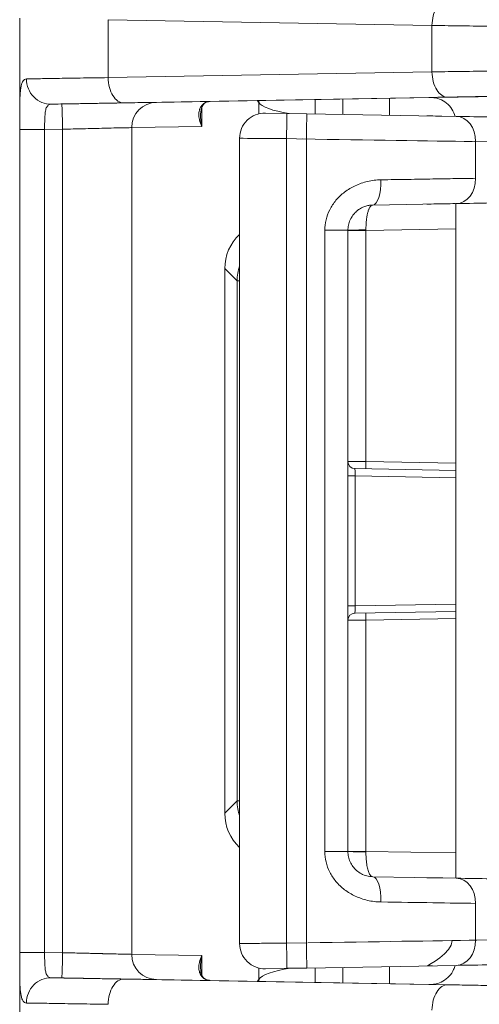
# Model space of a CAD drawing. Header units: inches. Extents: x 0.3 to 84.8, y 1.5 to 53.5.
# Tile 73 of 107: x 66.808 to 67.444, y 27.961 to 29.326. Entities that reach past the tile are written whole.
import ezdxf

# ---------------------------------------------------------------- set-up
doc = ezdxf.new("R2010")
doc.units = ezdxf.units.IN
doc.header["$LTSCALE"] = 2.5
doc.header["$MEASUREMENT"] = 0
doc.layers.add('Visible (ANSI)', color=7, linetype='Continuous', lineweight=18)
doc.layers.add('Visible Narrow (ANSI)', color=7, linetype='Continuous', lineweight=5)

msp = doc.modelspace()

# ---------------------------------------------------------------- linework, layer by layer
at = {"layer": 'Visible (ANSI)'}
for p, q in [((66.8077, 29.1953), (66.8077, 29.3277)), ((67.0715, 29.2123), (67.3797, 29.2178)), ((67.2169, 29.1951), (67.2169, 29.2149)), ((67.1781, 29.1958), (67.1481, 29.1963)), ((67.2055, 29.1953), (67.1781, 29.1958)), ((67.2055, 29.1953), (67.4126, 29.1917)), ((66.8077, 29.1734), (66.8077, 28.0327)), ((67.1124, 28.045), (67.1124, 29.1613)), ((67.2968, 29.0688), (67.4126, 29.0708)), ((67.4119, 29.0708), (67.4119, 28.1356)), ((67.2323, 29.0489), (67.2323, 29.0489)), ((67.2324, 29.0492), (67.2324, 29.0492)), ((67.2881, 29.0482), (67.2881, 29.0482)), ((67.2624, 28.1726), (67.2624, 29.0338)), ((67.2624, 29.0336), (67.2624, 29.0336)), ((67.0919, 28.2256), (67.0919, 28.9806)), ((67.4119, 28.7008), (67.2723, 28.7033)), ((67.2723, 28.5031), (67.4119, 28.5055)), ((67.2624, 28.1727), (67.2624, 28.1727)), ((67.2323, 28.1575), (67.2323, 28.1575)), ((67.2324, 28.1572), (67.2324, 28.1572)), ((67.4126, 28.1355), (67.2968, 28.1376)), ((66.8077, 27.8785), (66.8077, 28.0108)), ((67.1481, 28.01), (67.1781, 28.0106)), ((67.1781, 28.0106), (67.2055, 28.011)), ((67.4126, 28.0147), (67.2055, 28.011)), ((67.2169, 27.9913), (67.2169, 28.0112)), ((67.3797, 27.9884), (67.0715, 27.9939))]:
    msp.add_line(p, q, dxfattribs=at)
for centre, radius, start, end in [((67.1474, 29.1613), 0.035, 89, 180), ((67.2724, 28.7133), 0.01, 179.9998, 269), ((67.2724, 28.4931), 0.01, 91, 180), ((67.1474, 28.045), 0.035, 180, 270.9993)]:
    msp.add_arc(centre, radius, start, end, dxfattribs=at)
for centre, major_axis, ratio, start_param, end_param in [((67.0634, 29.2466), (0.0059, -0.0345), 0.83944, 6.283113, 6.283189), ((67.1569, 28.9806), (-0.046, 0.046), 0.999695, 6.251421, 7.068431), ((67.1569, 28.2256), (-0.046, -0.046), 0.999695, 5.497939, 6.31495), ((67.0634, 27.9596), (0.0059, 0.0345), 0.839435, 0.000027, 0.000102)]:
    msp.add_ellipse(centre, major_axis=major_axis, ratio=ratio, start_param=start_param, end_param=end_param, dxfattribs=at)
for points, knots in [([(67.0694, 29.2121), (67.0645, 29.2112), (67.0625, 29.2091), (67.0592, 29.2028), (67.0583, 29.1992), (67.0583, 29.1948)], [0, 0, 0, 0, 0.2103507, 0.2103507, 0.3541808, 0.3541808, 0.3541808, 0.3541808]), ([(67.4108, 29.1917), (67.4106, 29.1925), (67.4104, 29.1933), (67.4089, 29.1976), (67.4071, 29.201), (67.4027, 29.2069), (67.3999, 29.2095), (67.3938, 29.2138), (67.3904, 29.2154), (67.385, 29.217), (67.3832, 29.2174), (67.3805, 29.2177), (67.3797, 29.2178), (67.3785, 29.2179), (67.3781, 29.2179), (67.3777, 29.2179), (67.3776, 29.2179), (67.3773, 29.2179), (67.3772, 29.2179), (67.3771, 29.2179), (67.377, 29.2179), (67.3769, 29.2179), (67.3768, 29.2179), (67.3767, 29.2179), (67.3767, 29.2179), (67.3767, 29.2179), (67.3767, 29.2179), (67.3767, 29.2179)], [0.0225391, 0.0225391, 0.0225391, 0.0225391, 0.0287607, 0.0287607, 0.0570721, 0.0570721, 0.0853995, 0.0853995, 0.113726, 0.113726, 0.1277413, 0.1277413, 0.1344008, 0.1344008, 0.1369803, 0.1369803, 0.1382943, 0.1382943, 0.1397319, 0.1397319, 0.1412391, 0.1412391, 0.1438029, 0.1438029, 0.1495356, 0.1495356, 0.1500707, 0.1500707, 0.1500707, 0.1500707]), ([(67.3719, 29.1924), (67.3719, 29.1924), (67.3719, 29.1924), (67.372, 29.1924), (67.372, 29.1924), (67.3722, 29.1924), (67.3723, 29.1924), (67.3725, 29.1924), (67.3725, 29.1924), (67.3725, 29.1924), (67.3725, 29.1924), (67.3725, 29.1924), (67.3725, 29.1924), (67.3725, 29.1924), (67.3725, 29.1924), (67.3725, 29.1924), (67.3725, 29.1924), (67.3725, 29.1924), (67.3725, 29.1924), (67.3725, 29.1924)], [0, 0, 0, 0, 0.000022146, 0.000022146, 0.000110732, 0.000110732, 0.001531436, 0.001531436, 0.001542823, 0.001542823, 0.00155694, 0.00155694, 0.001568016, 0.001568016, 0.001590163, 0.001590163, 0.001944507, 0.001944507, 0.001951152, 0.001951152, 0.001951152, 0.001951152]), ([(67.3725, 29.1924), (67.3725, 29.1924), (67.3725, 29.1924), (67.3725, 29.1924), (67.3725, 29.1924), (67.3726, 29.1924), (67.3726, 29.1924), (67.3727, 29.1924), (67.3729, 29.1924), (67.3738, 29.1924), (67.3753, 29.1923), (67.3808, 29.1922), (67.3859, 29.1921), (67.3924, 29.192)], [0.1377807, 0.1377807, 0.1377807, 0.1377807, 0.139017, 0.139017, 0.1413449, 0.1413449, 0.1483289, 0.1483289, 0.1692889, 0.1692889, 0.2323909, 0.2323909, 0.3289015, 0.3289015, 0.3289015, 0.3289015]), ([(67.6781, 29.187), (67.6781, 29.187), (67.6772, 29.1871), (67.6756, 29.1871), (67.6755, 29.1871), (67.6754, 29.1871), (67.6754, 29.1871), (67.6737, 29.1871), (67.6712, 29.1872), (67.6681, 29.1872), (67.668, 29.1872), (67.6679, 29.1872), (67.6678, 29.1872), (67.6646, 29.1873), (67.6608, 29.1873), (67.6563, 29.1874), (67.6562, 29.1874), (67.6561, 29.1874), (67.656, 29.1874), (67.6515, 29.1875), (67.6463, 29.1876), (67.6406, 29.1877), (67.6405, 29.1877), (67.6404, 29.1877), (67.6403, 29.1877), (67.6345, 29.1878), (67.6281, 29.1879), (67.621, 29.188), (67.621, 29.188), (67.6209, 29.188), (67.6209, 29.188), (67.6138, 29.1882), (67.6061, 29.1883), (67.5977, 29.1884), (67.5893, 29.1886), (67.5803, 29.1887), (67.5706, 29.1889), (67.5705, 29.1889), (67.5704, 29.1889), (67.5703, 29.1889), (67.5606, 29.1891), (67.5503, 29.1893), (67.5391, 29.1895), (67.5389, 29.1895), (67.5387, 29.1895), (67.5385, 29.1895), (67.5274, 29.1897), (67.5155, 29.1899), (67.5028, 29.1901), (67.5024, 29.1901), (67.5021, 29.1901), (67.5017, 29.1901), (67.489, 29.1903), (67.4755, 29.1906), (67.4609, 29.1908), (67.4604, 29.1908), (67.4598, 29.1909), (67.4593, 29.1909), (67.4448, 29.1911), (67.4292, 29.1914), (67.4126, 29.1917)], [0, 0, 0, 0, 0.087207, 0.087207, 0.087207, 0.090909, 0.090909, 0.090909, 0.178894, 0.178894, 0.178894, 0.181818, 0.181818, 0.181818, 0.270586, 0.270586, 0.270586, 0.272727, 0.272727, 0.272727, 0.362278, 0.362278, 0.362278, 0.363636, 0.363636, 0.363636, 0.453969, 0.453969, 0.453969, 0.454545, 0.454545, 0.454545, 0.545455, 0.545455, 0.545455, 0.636364, 0.636364, 0.636364, 0.637352, 0.637352, 0.637352, 0.727273, 0.727273, 0.727273, 0.729044, 0.729044, 0.729044, 0.818182, 0.818182, 0.818182, 0.820736, 0.820736, 0.820736, 0.909091, 0.909091, 0.909091, 0.912424, 0.912424, 0.912424, 1, 1, 1, 1]), ([(67.4126, 29.0708), (67.4292, 29.0711), (67.4448, 29.0713), (67.4593, 29.0716), (67.4598, 29.0716), (67.4604, 29.0716), (67.4609, 29.0716), (67.4755, 29.0719), (67.489, 29.0721), (67.5017, 29.0723), (67.5021, 29.0723), (67.5024, 29.0724), (67.5028, 29.0724), (67.5155, 29.0726), (67.5274, 29.0728), (67.5385, 29.073), (67.5387, 29.073), (67.5389, 29.073), (67.5391, 29.073), (67.5503, 29.0732), (67.5606, 29.0734), (67.5703, 29.0735), (67.5704, 29.0735), (67.5705, 29.0735), (67.5706, 29.0735), (67.5803, 29.0737), (67.5893, 29.0739), (67.5977, 29.074), (67.606, 29.0742), (67.6138, 29.0743), (67.6209, 29.0744), (67.6209, 29.0744), (67.621, 29.0744), (67.621, 29.0744), (67.6281, 29.0745), (67.6345, 29.0747), (67.6403, 29.0748), (67.6404, 29.0748), (67.6405, 29.0748), (67.6406, 29.0748), (67.6463, 29.0749), (67.6515, 29.075), (67.656, 29.075), (67.6561, 29.075), (67.6562, 29.075), (67.6563, 29.075), (67.6608, 29.0751), (67.6646, 29.0752), (67.6678, 29.0752), (67.6679, 29.0752), (67.668, 29.0752), (67.6681, 29.0752), (67.6712, 29.0753), (67.6737, 29.0753), (67.6754, 29.0754), (67.6754, 29.0754), (67.6755, 29.0754), (67.6756, 29.0754), (67.6772, 29.0754), (67.6781, 29.0754), (67.6781, 29.0754)], [0, 0, 0, 0, 0.087577, 0.087577, 0.087577, 0.090909, 0.090909, 0.090909, 0.179265, 0.179265, 0.179265, 0.181818, 0.181818, 0.181818, 0.270957, 0.270957, 0.270957, 0.272727, 0.272727, 0.272727, 0.362648, 0.362648, 0.362648, 0.363636, 0.363636, 0.363636, 0.45434, 0.45434, 0.45434, 0.545455, 0.545455, 0.545455, 0.546032, 0.546032, 0.546032, 0.636364, 0.636364, 0.636364, 0.637724, 0.637724, 0.637724, 0.727273, 0.727273, 0.727273, 0.729415, 0.729415, 0.729415, 0.818182, 0.818182, 0.818182, 0.821108, 0.821108, 0.821108, 0.909091, 0.909091, 0.909091, 0.912795, 0.912795, 0.912795, 1, 1, 1, 1]), ([(67.2624, 29.0338), (67.2624, 29.0349), (67.2625, 29.0361), (67.2627, 29.0385), (67.2629, 29.0398), (67.2635, 29.0422), (67.2638, 29.0434), (67.2645, 29.0458), (67.265, 29.0469), (67.266, 29.0493), (67.2666, 29.0505), (67.2679, 29.0526), (67.2686, 29.0536), (67.2701, 29.0557), (67.2711, 29.0568), (67.2728, 29.0587), (67.2737, 29.0595), (67.2757, 29.0612), (67.2769, 29.0622), (67.2792, 29.0636), (67.2801, 29.0642), (67.2825, 29.0655), (67.2841, 29.0662), (67.2866, 29.0671), (67.2876, 29.0674), (67.2903, 29.0681), (67.2921, 29.0684), (67.2948, 29.0687), (67.2958, 29.0687), (67.2968, 29.0688)], [0, 0, 0, 0, 0.067868, 0.067868, 0.142857, 0.142857, 0.214771, 0.214771, 0.285714, 0.285714, 0.361657, 0.361657, 0.428571, 0.428571, 0.508623, 0.508623, 0.571429, 0.571429, 0.655489, 0.655489, 0.714286, 0.714286, 0.80258, 0.80258, 0.857143, 0.857143, 0.949188, 0.949188, 1, 1, 1, 1]), ([(67.4114, 29.0708), (67.401, 29.0706), (67.3922, 29.0704), (67.3795, 29.0702), (67.3753, 29.0701), (67.3731, 29.0701), (67.3728, 29.0701), (67.3726, 29.0701), (67.3726, 29.0701), (67.3725, 29.0701), (67.3725, 29.0701), (67.3725, 29.0701), (67.3725, 29.0701), (67.3725, 29.0701), (67.3725, 29.0701), (67.3725, 29.0701), (67.3725, 29.0701), (67.3725, 29.0701), (67.3725, 29.0701), (67.3725, 29.0701), (67.3725, 29.0701), (67.3725, 29.0701), (67.3725, 29.0701), (67.3725, 29.0701), (67.3725, 29.0701), (67.3723, 29.0701), (67.3721, 29.0701), (67.3719, 29.0701)], [0, 0, 0, 0, 0.1149133, 0.1149133, 0.2281719, 0.2281719, 0.2561507, 0.2561507, 0.2666358, 0.2666358, 0.2686015, 0.2686015, 0.2700758, 0.2700758, 0.2704302, 0.2704302, 0.2705188, 0.2705188, 0.2705632, 0.2705632, 0.2705743, 0.2705743, 0.2706053, 0.2706053, 0.2706949, 0.2706949, 0.2721127, 0.2721127, 0.2721127, 0.2721127]), ([(67.2968, 28.1376), (67.294, 28.1376), (67.2913, 28.138), (67.286, 28.1394), (67.2834, 28.1404), (67.2787, 28.1429), (67.2765, 28.1444), (67.2726, 28.1478), (67.2708, 28.1497), (67.2678, 28.1538), (67.2665, 28.156), (67.2645, 28.1605), (67.2637, 28.1629), (67.2627, 28.1677), (67.2624, 28.1701), (67.2624, 28.1726)], [0, 0, 0, 0, 0.142857, 0.142857, 0.285714, 0.285714, 0.428571, 0.428571, 0.571429, 0.571429, 0.714286, 0.714286, 0.857143, 0.857143, 1, 1, 1, 1]), ([(67.3719, 28.1362), (67.3719, 28.1362), (67.3719, 28.1362), (67.3719, 28.1362), (67.3719, 28.1362), (67.3721, 28.1362), (67.3723, 28.1362), (67.3725, 28.1362), (67.3725, 28.1362), (67.3725, 28.1362), (67.3725, 28.1362), (67.3725, 28.1362), (67.3725, 28.1362), (67.3725, 28.1362), (67.3725, 28.1362), (67.3725, 28.1362), (67.3725, 28.1362), (67.3725, 28.1362), (67.3725, 28.1362), (67.3725, 28.1362), (67.3725, 28.1362), (67.3725, 28.1362), (67.3725, 28.1362), (67.3726, 28.1362), (67.3728, 28.1362), (67.3745, 28.1362), (67.3784, 28.1361), (67.3845, 28.136)], [0, 0, 0, 0, 0.0000111, 0.0000111, 0.0000334, 0.0000334, 0.0014588, 0.0014588, 0.0015317, 0.0015317, 0.0015429, 0.0015429, 0.0015652, 0.0015652, 0.0016097, 0.0016097, 0.0017878, 0.0017878, 0.0021439, 0.0021439, 0.0031258, 0.0031258, 0.0057443, 0.0057443, 0.0336967, 0.0336967, 0.1491826, 0.1491826, 0.1491826, 0.1491826]), ([(67.3725, 28.1362), (67.3725, 28.1362), (67.3725, 28.1362), (67.3726, 28.1362), (67.3726, 28.1362), (67.3727, 28.1362), (67.3729, 28.1362), (67.3738, 28.1362), (67.3753, 28.1362), (67.3811, 28.1361), (67.3867, 28.136), (67.3941, 28.1359)], [0.1400417, 0.1400417, 0.1400417, 0.1400417, 0.1413622, 0.1413622, 0.1483105, 0.1483105, 0.1691636, 0.1691636, 0.2319408, 0.2319408, 0.3368757, 0.3368757, 0.3368757, 0.3368757]), ([(67.6781, 28.1309), (67.6781, 28.1309), (67.6772, 28.1309), (67.6756, 28.131), (67.6755, 28.131), (67.6754, 28.131), (67.6754, 28.131), (67.6737, 28.131), (67.6712, 28.131), (67.6681, 28.1311), (67.668, 28.1311), (67.6679, 28.1311), (67.6678, 28.1311), (67.6646, 28.1311), (67.6608, 28.1312), (67.6563, 28.1313), (67.6562, 28.1313), (67.6561, 28.1313), (67.656, 28.1313), (67.6515, 28.1314), (67.6463, 28.1315), (67.6406, 28.1316), (67.6405, 28.1316), (67.6404, 28.1316), (67.6403, 28.1316), (67.6345, 28.1317), (67.6281, 28.1318), (67.621, 28.1319), (67.621, 28.1319), (67.6209, 28.1319), (67.6209, 28.1319), (67.6138, 28.132), (67.6061, 28.1322), (67.5977, 28.1323), (67.5893, 28.1325), (67.5803, 28.1326), (67.5706, 28.1328), (67.5705, 28.1328), (67.5704, 28.1328), (67.5703, 28.1328), (67.5606, 28.133), (67.5503, 28.1331), (67.5391, 28.1333), (67.5389, 28.1333), (67.5387, 28.1333), (67.5385, 28.1333), (67.5274, 28.1335), (67.5155, 28.1337), (67.5028, 28.134), (67.5024, 28.134), (67.5021, 28.134), (67.5017, 28.134), (67.489, 28.1342), (67.4755, 28.1344), (67.4609, 28.1347), (67.4604, 28.1347), (67.4598, 28.1347), (67.4593, 28.1347), (67.4448, 28.135), (67.4292, 28.1353), (67.4126, 28.1355)], [0, 0, 0, 0, 0.0872047, 0.0872047, 0.0872047, 0.0909091, 0.0909091, 0.0909091, 0.1788924, 0.1788924, 0.1788924, 0.1818182, 0.1818182, 0.1818182, 0.2705845, 0.2705845, 0.2705845, 0.2727273, 0.2727273, 0.2727273, 0.362276, 0.362276, 0.362276, 0.3636364, 0.3636364, 0.3636364, 0.4539678, 0.4539678, 0.4539678, 0.4545455, 0.4545455, 0.4545455, 0.5454545, 0.5454545, 0.5454545, 0.6363636, 0.6363636, 0.6363636, 0.6373516, 0.6373516, 0.6373516, 0.7272727, 0.7272727, 0.7272727, 0.7290431, 0.7290431, 0.7290431, 0.8181818, 0.8181818, 0.8181818, 0.8207352, 0.8207352, 0.8207352, 0.9090909, 0.9090909, 0.9090909, 0.9124234, 0.9124234, 0.9124234, 1, 1, 1, 1]), ([(67.3794, 28.0141), (67.3771, 28.014), (67.3753, 28.014), (67.3736, 28.014), (67.3732, 28.014), (67.3727, 28.014), (67.3726, 28.014), (67.3725, 28.014), (67.3725, 28.014), (67.3725, 28.014), (67.3725, 28.014), (67.3725, 28.014), (67.3725, 28.014), (67.3725, 28.014), (67.3725, 28.014), (67.3728, 28.014), (67.4069, 28.0326), (67.4069, 28.049)], [0, 0, 0, 0, 0.0569102, 0.0569102, 0.0852762, 0.0852762, 0.1065431, 0.1065431, 0.110529, 0.110529, 0.1112763, 0.1112763, 0.1116309, 0.1116309, 0.1116752, 0.1116752, 0.2362963, 0.2362963, 0.2362963, 0.2362963]), ([(67.3767, 27.9882), (67.3767, 27.9882), (67.3767, 27.9882), (67.3767, 27.9882), (67.3767, 27.9882), (67.3771, 27.9882), (67.3772, 27.9882), (67.3775, 27.9883), (67.3776, 27.9883), (67.3781, 27.9883), (67.3784, 27.9883), (67.3795, 27.9883), (67.3802, 27.9884), (67.3822, 27.9886), (67.3835, 27.9888), (67.3879, 27.9899), (67.3911, 27.9911), (67.3973, 27.9945), (67.4002, 27.9969), (67.4053, 28.0024), (67.4074, 28.0056), (67.4097, 28.0108), (67.4104, 28.0127), (67.4108, 28.0146)], [0.5278277, 0.5278277, 0.5278277, 0.5278277, 0.530029, 0.530029, 0.5376166, 0.5376166, 0.5392373, 0.5392373, 0.5406302, 0.5406302, 0.5434448, 0.5434448, 0.5489716, 0.5489716, 0.5585962, 0.5585962, 0.5839588, 0.5839588, 0.6122921, 0.6122921, 0.6406174, 0.6406174, 0.6558483, 0.6558483, 0.6558483, 0.6558483]), ([(67.4126, 28.0147), (67.4292, 28.0149), (67.4448, 28.0152), (67.4593, 28.0155), (67.4598, 28.0155), (67.4604, 28.0155), (67.4609, 28.0155), (67.4755, 28.0158), (67.489, 28.016), (67.5017, 28.0162), (67.5021, 28.0162), (67.5024, 28.0162), (67.5028, 28.0162), (67.5155, 28.0165), (67.5274, 28.0167), (67.5385, 28.0169), (67.5387, 28.0169), (67.5389, 28.0169), (67.5391, 28.0169), (67.5503, 28.0171), (67.5606, 28.0172), (67.5703, 28.0174), (67.5704, 28.0174), (67.5705, 28.0174), (67.5706, 28.0174), (67.5803, 28.0176), (67.5893, 28.0177), (67.5977, 28.0179), (67.606, 28.018), (67.6138, 28.0182), (67.6209, 28.0183), (67.6209, 28.0183), (67.621, 28.0183), (67.621, 28.0183), (67.6281, 28.0184), (67.6345, 28.0185), (67.6403, 28.0186), (67.6404, 28.0186), (67.6405, 28.0186), (67.6406, 28.0186), (67.6463, 28.0187), (67.6515, 28.0188), (67.656, 28.0189), (67.6561, 28.0189), (67.6562, 28.0189), (67.6563, 28.0189), (67.6608, 28.019), (67.6646, 28.0191), (67.6678, 28.0191), (67.6679, 28.0191), (67.668, 28.0191), (67.6681, 28.0191), (67.6712, 28.0192), (67.6737, 28.0192), (67.6754, 28.0192), (67.6754, 28.0192), (67.6755, 28.0192), (67.6756, 28.0192), (67.6772, 28.0193), (67.6781, 28.0193), (67.6781, 28.0193)], [0, 0, 0, 0, 0.087576, 0.087576, 0.087576, 0.090909, 0.090909, 0.090909, 0.179264, 0.179264, 0.179264, 0.181818, 0.181818, 0.181818, 0.270956, 0.270956, 0.270956, 0.272727, 0.272727, 0.272727, 0.362648, 0.362648, 0.362648, 0.363636, 0.363636, 0.363636, 0.454339, 0.454339, 0.454339, 0.545455, 0.545455, 0.545455, 0.546031, 0.546031, 0.546031, 0.636364, 0.636364, 0.636364, 0.637722, 0.637722, 0.637722, 0.727273, 0.727273, 0.727273, 0.729414, 0.729414, 0.729414, 0.818182, 0.818182, 0.818182, 0.821106, 0.821106, 0.821106, 0.909091, 0.909091, 0.909091, 0.912793, 0.912793, 0.912793, 1, 1, 1, 1])]:
    msp.add_open_spline(points, degree=3, knots=knots, dxfattribs=at)
for points in [[(67.0715, 29.2123), (67.0708, 29.2122), (67.0701, 29.2122), (67.0694, 29.2121)], [(66.8077, 29.1938), (66.8077, 29.1938), (66.8077, 29.1937), (66.8077, 29.1937)], [(66.8077, 29.1734), (66.8077, 29.1803), (66.8077, 29.1871), (66.8077, 29.1937)], [(66.8077, 28.0125), (66.8077, 28.019), (66.8077, 28.0259), (66.8077, 28.0327)], [(66.8077, 28.0125), (66.8077, 28.0124), (66.8077, 28.0124), (66.8077, 28.0123)], [(67.0583, 28.0113), (67.0583, 28.0006), (67.0612, 27.9955), (67.0694, 27.9941)], [(67.0694, 27.9941), (67.0701, 27.994), (67.0708, 27.9939), (67.0715, 27.9939)]]:
    msp.add_open_spline(points, degree=3, dxfattribs=at)
at = {"layer": 'Visible Narrow (ANSI)'}
for p, q in [((66.9302, 29.2454), (66.9302, 29.3257)), ((67.3789, 29.3178), (66.9302, 29.3257)), ((67.3789, 29.3178), (67.3789, 29.2533)), ((67.3789, 29.2533), (66.9302, 29.2454)), ((67.4008, 29.2184), (66.9521, 29.2104)), ((67.0715, 29.2123), (66.997, 29.2111)), ((67.0715, 29.2123), (67.3797, 29.2178)), ((67.1391, 29.211), (67.1372, 29.2134)), ((67.1391, 29.211), (67.1391, 29.1953)), ((67.2555, 29.1944), (67.2555, 29.2156)), ((67.3202, 29.2167), (67.3202, 29.1933)), ((66.8659, 29.2089), (66.8516, 29.2086)), ((67.0601, 29.2045), (67.0601, 29.1776)), ((66.8077, 29.1734), (66.8422, 29.1734)), ((66.8671, 29.1739), (66.8422, 29.1734)), ((66.8422, 29.1734), (66.8422, 28.0327)), ((66.8671, 29.1739), (66.8671, 28.0323)), ((67.0601, 29.1776), (66.9629, 29.1761)), ((66.9629, 29.1761), (66.9629, 28.03)), ((67.2049, 29.1603), (67.1774, 29.1608)), ((67.1774, 28.0456), (67.1774, 29.1608)), ((67.2049, 28.046), (67.2049, 29.1603)), ((67.4394, 29.1058), (67.4394, 29.1567)), ((67.2304, 28.1726), (67.2304, 29.0338)), ((67.2305, 29.0372), (67.2305, 29.0372)), ((67.2874, 29.0336), (67.2624, 29.0336)), ((67.4119, 29.0358), (67.2874, 29.0336)), ((67.2874, 29.0336), (67.2874, 28.713)), ((67.109, 28.9636), (67.0919, 28.9806)), ((67.109, 28.9636), (67.109, 28.2426)), ((67.109, 28.9635), (67.1124, 28.9635)), ((67.4119, 28.7108), (67.2874, 28.713)), ((67.2624, 28.6933), (67.2724, 28.6933)), ((67.2724, 28.6933), (67.2724, 28.5131)), ((67.4119, 28.6908), (67.2724, 28.6933)), ((67.2724, 28.5131), (67.4119, 28.5155)), ((67.2874, 28.4933), (67.4119, 28.4955)), ((67.2874, 28.1727), (67.2874, 28.4933)), ((67.0919, 28.2256), (67.109, 28.2426)), ((67.109, 28.2426), (67.1124, 28.2426)), ((67.2624, 28.1726), (67.2304, 28.1726)), ((67.2305, 28.1689), (67.2305, 28.1689)), ((67.2624, 28.1727), (67.2874, 28.1727)), ((67.2874, 28.1727), (67.4119, 28.1706)), ((67.4394, 28.0497), (67.4394, 28.1006)), ((67.1774, 28.0456), (67.2049, 28.046)), ((66.8422, 28.0327), (66.8671, 28.0323)), ((66.9629, 28.03), (67.0601, 28.0285)), ((67.0601, 28.0285), (67.0601, 28.0003)), ((67.1391, 28.0111), (67.1391, 27.9951)), ((67.2555, 27.9906), (67.2555, 28.0119)), ((67.3202, 28.013), (67.3202, 27.9894)), ((66.8516, 27.9975), (66.8659, 27.9973)), ((66.9521, 27.9957), (67.4008, 27.9878)), ((66.997, 27.995), (67.0715, 27.9939)), ((67.3797, 27.9884), (67.0715, 27.9939)), ((67.1372, 27.9927), (67.1391, 27.9951))]:
    msp.add_line(p, q, dxfattribs=at)
for centre, major_axis, ratio, start_param, end_param in [((67.4002, 29.3178), (0.0006, 0.035), 0.60815, 0.000368, 1.581547), ((67.4002, 29.2533), (0.0006, -0.035), 0.60815, 4.701639, 6.282817), ((66.851, 29.2436), (0.0007, -0.035), 0.97031, 4.694124, 6.281791), ((66.9515, 29.2454), (0.0006, -0.035), 0.60815, 4.70164, 6.282805), ((66.9976, 29.1761), (-0.0005, 0.035), 0.991533, 0.002223, 1.555707), ((67.0717, 28.9807), (0.0002, 0.2316), 0.263881, 0.004975, 0.054715), ((67.0634, 29.2466), (0.0059, -0.0345), 0.83944, 6.252197, 6.283114), ((67.1043, 29.211), (0.0274, 0.0217), 0.978476, 5.602685, 5.672808), ((67.2183, 29.2111), (-0.0799, 0.0025), 0.23357, 0.137373, 1.091195), ((66.8666, 29.1739), (-0.0006, 0.035), 0.016755, 4.712097, 6.282893), ((67.1774, 29.1608), (0.0006, 0.035), 0.00001, 6.282914, 7.853981), ((67.2049, 29.1603), (0.0006, 0.035), 0.00001, 6.281725, 7.853982), ((67.412, 29.1567), (0.0006, 0.035), 0.78148, 4.726029, 6.283184), ((67.1774, 29.1608), (-0.065, 0.0005), 0.00001, 4.712233, 6.283206), ((67.2049, 29.1603), (0.3, -0.0046), 0.00001, 4.696504, 5.584241), ((66.4624, 29.1733), (1.25, -0.0212), 0.00001, 5.565458, 6.227324), ((67.2962, 29.1038), (0.0006, -0.035), 0.344589, 0.000008, 1.564782), ((67.412, 29.1058), (0.0006, -0.035), 0.78148, 0, 1.557156), ((67.2274, 29.0338), (0.035, 0), 0.00001, 4.797554, 6.283211), ((67.2206, 29.0728), (-0.0069, -0.0343), 0.996044, 0.490311, 0.49036), ((67.2874, 29.0338), (-0.025, 0), 0.017449, 4.712709, 6.283219), ((67.2874, 28.713), (-0.00017, -0.01), 0.00001, 6.283111, 7.853982), ((67.2724, 28.6933), (0.0002, -0.01), 0.00001, 1.571238, 3.141592), ((67.2724, 28.5131), (-0.01, 0), 0.00001, 4.712318, 6.283041), ((67.2724, 28.5131), (-0.0002, -0.01), 0.00001, 0.000011, 1.56971), ((67.2874, 28.4933), (-0.00017, 0.01), 0.00001, 4.712389, 6.295241), ((67.2206, 28.1333), (-0.0068, 0.0343), 0.996044, 5.792288, 5.792338), ((67.2874, 28.1726), (-0.025, 0), 0.017454, 0.000002, 1.570475), ((67.2962, 28.1026), (0.0006, 0.035), 0.344577, 4.718395, 6.28317), ((67.412, 28.1006), (0.0006, 0.035), 0.78148, 4.726029, 6.283182), ((67.2049, 28.1042), (-0.3, 0.0046), 0.00001, 3.815336, 4.360593), ((66.4624, 28.0331), (-1.25, -0.0212), 0.00001, 3.154577, 3.825684), ((67.1774, 28.0456), (0.0006, -0.035), 0.00001, 4.71239, 6.282262), ((67.2049, 28.046), (0.0006, -0.035), 0.00001, 4.712389, 6.294304), ((67.2049, 28.046), (-0.3, -0.0046), 0.00001, 3.805677, 4.706458), ((67.412, 28.0497), (0.0006, -0.035), 0.78148, 0, 1.557156), ((66.8427, 28.0327), (-0.035, 0), 0.00001, 4.729133, 6.283255), ((66.8666, 28.0323), (-0.0006, -0.035), 0.016755, 0.00025, 1.571089), ((66.9976, 28.03), (-0.0005, -0.035), 0.991533, 4.727478, 6.280933), ((67.2183, 27.995), (-0.0799, -0.0025), 0.23357, 5.170816, 6.145812), ((66.851, 27.9625), (0.0007, 0.035), 0.970306, 0.001221, 1.588867), ((66.9515, 27.9607), (0.0006, 0.035), 0.60815, 0.000368, 1.581545), ((67.0717, 28.2255), (0.0002, -0.2317), 0.26388, 6.228472, 6.278201), ((67.0634, 27.9596), (0.0059, 0.0345), 0.839435, 0.000084, 0.030998), ((67.1043, 27.9951), (0.0274, -0.0217), 0.978476, 0.610377, 0.680501), ((67.4002, 27.9528), (0.0006, 0.035), 0.60815, 0.000385, 1.581546)]:
    msp.add_ellipse(centre, major_axis=major_axis, ratio=ratio, start_param=start_param, end_param=end_param, dxfattribs=at)
for points, knots in [([(67.7307, 29.3127), (67.7307, 29.3127), (67.7304, 29.3127), (67.7263, 29.3127), (67.7121, 29.3129), (67.69, 29.3132), (67.6608, 29.3137), (67.6257, 29.3142), (67.5861, 29.3147), (67.5436, 29.3154), (67.4998, 29.316), (67.4564, 29.3166), (67.4153, 29.3172), (67.3904, 29.3176), (67.3789, 29.3178)], [0.2034006, 0.2034006, 0.2034006, 0.2034006, 0.2142857, 0.2857143, 0.3571429, 0.4285714, 0.5, 0.5714286, 0.6428571, 0.7142857, 0.7857143, 0.8571429, 0.9285714, 0.9999948, 0.9999948, 0.9999948, 0.9999948]), ([(67.7307, 29.2585), (67.7307, 29.2585), (67.7304, 29.2585), (67.7263, 29.2584), (67.7121, 29.2582), (67.69, 29.2579), (67.6608, 29.2575), (67.6257, 29.257), (67.5861, 29.2564), (67.5436, 29.2558), (67.4998, 29.2551), (67.4564, 29.2545), (67.4153, 29.2539), (67.3904, 29.2535), (67.3789, 29.2533)], [0.2034026, 0.2034026, 0.2034026, 0.2034026, 0.2142857, 0.2857143, 0.3571429, 0.4285714, 0.5, 0.5714286, 0.6428571, 0.7142857, 0.7857143, 0.8571429, 0.9285714, 0.9999936, 0.9999936, 0.9999936, 0.9999936]), ([(66.817, 29.2436), (66.8161, 29.2436), (66.8152, 29.2434), (66.8137, 29.2424), (66.813, 29.2418), (66.8118, 29.24), (66.8113, 29.2388), (66.8103, 29.2362), (66.8099, 29.2348), (66.8093, 29.2315), (66.809, 29.2296), (66.8086, 29.2257), (66.8084, 29.2237), (66.8081, 29.2192), (66.808, 29.2168), (66.8079, 29.2119), (66.8078, 29.2094), (66.8078, 29.2042), (66.8077, 29.2014), (66.8077, 29.197), (66.8077, 29.1954), (66.8077, 29.1938)], [0.0000681, 0.0000681, 0.0000681, 0.0000681, 0.0837605, 0.0837605, 0.1666676, 0.1666676, 0.2521041, 0.2521041, 0.333334, 0.333334, 0.4184424, 0.4184424, 0.5000005, 0.5000005, 0.5854833, 0.5854833, 0.666667, 0.666667, 0.7521703, 0.7521703, 0.8003345, 0.8003345, 0.8003345, 0.8003345]), ([(66.9302, 29.2454), (66.9163, 29.2452), (66.8903, 29.2448), (66.8578, 29.2443), (66.8326, 29.2439), (66.8212, 29.2437), (66.817, 29.2436)], [0.000034, 0.000034, 0.000034, 0.000034, 0.25, 0.5, 0.75, 0.9999991, 0.9999991, 0.9999991, 0.9999991]), ([(67.0601, 29.1776), (67.0585, 29.1809), (67.0574, 29.184), (67.0567, 29.187), (67.0567, 29.1871), (67.056, 29.19), (67.0558, 29.1926), (67.0559, 29.1951), (67.0559, 29.1953), (67.056, 29.1977), (67.0564, 29.1997), (67.0571, 29.2017), (67.0572, 29.2019), (67.0579, 29.2038), (67.0587, 29.2053), (67.0599, 29.2068), (67.0601, 29.207), (67.0613, 29.2083), (67.0624, 29.2093), (67.0639, 29.2102), (67.0642, 29.2104), (67.0658, 29.2112), (67.0671, 29.2116), (67.0685, 29.2119)], [0, 0, 0, 0, 0.166667, 0.166667, 0.173082, 0.173082, 0.333333, 0.333333, 0.346185, 0.346185, 0.5, 0.5, 0.519231, 0.519231, 0.666667, 0.666667, 0.692343, 0.692343, 0.833333, 0.833333, 0.865366, 0.865366, 1, 1, 1, 1]), ([(67.5091, 29.2202), (67.4996, 29.2201), (67.481, 29.2197), (67.4539, 29.2193), (67.4296, 29.2188), (67.4088, 29.2185), (67.3924, 29.2182), (67.3813, 29.218), (67.3759, 29.2179), (67.3763, 29.2179), (67.3827, 29.218), (67.3947, 29.2182), (67.4118, 29.2185), (67.4333, 29.2188), (67.4581, 29.2193), (67.484, 29.2197), (67.5011, 29.22), (67.5091, 29.2202)], [0, 0, 0, 0, 0.0666667, 0.1333333, 0.2, 0.2666667, 0.3333333, 0.4, 0.4666667, 0.5333333, 0.6, 0.6666667, 0.7333333, 0.8, 0.8666667, 0.9333333, 0.9894779, 0.9894779, 0.9894779, 0.9894779]), ([(67.6674, 29.2229), (67.6735, 29.223), (67.6786, 29.2231), (67.6828, 29.2232), (67.6832, 29.2232), (67.6836, 29.2232), (67.6839, 29.2232), (67.688, 29.2233), (67.6911, 29.2234), (67.6932, 29.2234), (67.6934, 29.2234), (67.6935, 29.2234), (67.6937, 29.2234), (67.6956, 29.2234), (67.6965, 29.2235), (67.6963, 29.2235), (67.6962, 29.2235), (67.6962, 29.2235), (67.6962, 29.2235), (67.6958, 29.2235), (67.6943, 29.2234), (67.6917, 29.2234), (67.6916, 29.2234), (67.6916, 29.2234), (67.6915, 29.2234), (67.6887, 29.2233), (67.6848, 29.2233), (67.6798, 29.2232), (67.6798, 29.2232), (67.6797, 29.2232), (67.6796, 29.2232), (67.6745, 29.2231), (67.6683, 29.223), (67.6611, 29.2229), (67.654, 29.2228), (67.6458, 29.2226), (67.6368, 29.2225), (67.6366, 29.2225), (67.6364, 29.2225), (67.6362, 29.2225), (67.6273, 29.2223), (67.6177, 29.2221), (67.6075, 29.222), (67.6071, 29.222), (67.6066, 29.2219), (67.6062, 29.2219), (67.5961, 29.2218), (67.5855, 29.2216), (67.5744, 29.2214), (67.5737, 29.2214), (67.5731, 29.2214), (67.5724, 29.2214), (67.5615, 29.2212), (67.5503, 29.221), (67.5389, 29.2208), (67.538, 29.2208), (67.537, 29.2207), (67.5361, 29.2207), (67.5249, 29.2205), (67.5136, 29.2203), (67.5023, 29.2201), (67.5012, 29.2201), (67.5, 29.2201), (67.4989, 29.2201), (67.4878, 29.2199), (67.4769, 29.2197), (67.4662, 29.2195), (67.4648, 29.2195), (67.4635, 29.2195), (67.4622, 29.2194), (67.4517, 29.2192), (67.4415, 29.2191), (67.4318, 29.2189), (67.4304, 29.2189), (67.429, 29.2188), (67.4276, 29.2188), (67.4182, 29.2187), (67.4093, 29.2185), (67.4008, 29.2184)], [0, 0, 0, 0, 0.06521, 0.06521, 0.06521, 0.071429, 0.071429, 0.071429, 0.137969, 0.137969, 0.137969, 0.142857, 0.142857, 0.142857, 0.210685, 0.210685, 0.210685, 0.214286, 0.214286, 0.214286, 0.283408, 0.283408, 0.283408, 0.285714, 0.285714, 0.285714, 0.35613, 0.35613, 0.35613, 0.357143, 0.357143, 0.357143, 0.428571, 0.428571, 0.428571, 0.5, 0.5, 0.5, 0.501571, 0.501571, 0.501571, 0.571429, 0.571429, 0.571429, 0.574292, 0.574292, 0.574292, 0.642857, 0.642857, 0.642857, 0.647015, 0.647015, 0.647015, 0.714286, 0.714286, 0.714286, 0.719738, 0.719738, 0.719738, 0.785714, 0.785714, 0.785714, 0.792464, 0.792464, 0.792464, 0.857143, 0.857143, 0.857143, 0.865178, 0.865178, 0.865178, 0.928571, 0.928571, 0.928571, 0.937963, 0.937963, 0.937963, 1, 1, 1, 1]), ([(66.8516, 29.2086), (66.8507, 29.2086), (66.8499, 29.2085), (66.8485, 29.208), (66.8479, 29.2077), (66.8467, 29.2067), (66.8462, 29.2062), (66.8453, 29.2049), (66.8449, 29.2041), (66.8443, 29.2025), (66.844, 29.2016), (66.8435, 29.1996), (66.8433, 29.1986), (66.843, 29.1963), (66.8429, 29.1951), (66.8427, 29.1927), (66.8426, 29.1914), (66.8425, 29.1888), (66.8424, 29.1874), (66.8424, 29.1847), (66.8423, 29.1834), (66.8423, 29.1805), (66.8423, 29.1791), (66.8422, 29.1762), (66.8422, 29.1748), (66.8422, 29.1734)], [0, 0, 0, 0, 0.084029, 0.084029, 0.166667, 0.166667, 0.251559, 0.251559, 0.333333, 0.333333, 0.418345, 0.418345, 0.5, 0.5, 0.58549, 0.58549, 0.666667, 0.666667, 0.752631, 0.752631, 0.833333, 0.833333, 0.919462, 0.919462, 1, 1, 1, 1]), ([(66.9521, 29.2104), (66.9403, 29.2102), (66.9294, 29.21), (66.9193, 29.2098), (66.9188, 29.2098), (66.9182, 29.2098), (66.9177, 29.2098), (66.9071, 29.2096), (66.8975, 29.2095), (66.8889, 29.2093), (66.8887, 29.2093), (66.8885, 29.2093), (66.8883, 29.2093), (66.88, 29.2091), (66.8727, 29.209), (66.8666, 29.2089), (66.866, 29.2089), (66.8654, 29.2089), (66.8649, 29.2089), (66.8594, 29.2088), (66.855, 29.2087), (66.8516, 29.2086)], [0, 0, 0, 0, 0.2372608, 0.2372608, 0.2372608, 0.25, 0.25, 0.25, 0.5, 0.5, 0.5, 0.5056514, 0.5056514, 0.5056514, 0.75, 0.75, 0.75, 0.774109, 0.774109, 0.774109, 0.9999964, 0.9999964, 0.9999964, 0.9999964]), ([(66.9629, 29.1761), (66.9622, 29.1761), (66.961, 29.1761), (66.959, 29.176), (66.9587, 29.176), (66.9563, 29.176), (66.9537, 29.1759), (66.9504, 29.1758), (66.9501, 29.1758), (66.9465, 29.1758), (66.9425, 29.1757), (66.9334, 29.1755), (66.9284, 29.1753), (66.9225, 29.1752), (66.922, 29.1752), (66.9165, 29.1751), (66.9112, 29.1749), (66.9046, 29.1748), (66.9036, 29.1747), (66.8974, 29.1746), (66.8921, 29.1745), (66.8851, 29.1743), (66.8835, 29.1743), (66.8769, 29.1741), (66.872, 29.174), (66.8671, 29.1739)], [0, 0, 0, 0, 0.1207729, 0.1207729, 0.1428571, 0.1428571, 0.2753086, 0.2753086, 0.2857143, 0.2857143, 0.4285714, 0.4285714, 0.5714286, 0.5714286, 0.5843517, 0.5843517, 0.7142857, 0.7142857, 0.7388352, 0.7388352, 0.8571429, 0.8571429, 0.8934182, 0.8934182, 0.9999732, 0.9999732, 0.9999732, 0.9999732]), ([(67.2304, 29.0338), (67.2304, 29.0387), (67.231, 29.0435), (67.2321, 29.0483), (67.2333, 29.053), (67.235, 29.0578), (67.2373, 29.0623), (67.2396, 29.0669), (67.2425, 29.0713), (67.2459, 29.0754), (67.2494, 29.0795), (67.2533, 29.0833), (67.2578, 29.0867), (67.2623, 29.0901), (67.2672, 29.0931), (67.2726, 29.0956), (67.278, 29.0981), (67.2837, 29.1001), (67.2897, 29.1015), (67.2957, 29.1029), (67.3019, 29.1037), (67.3083, 29.1038)], [0, 0, 0, 0, 0.142857, 0.142857, 0.142857, 0.285714, 0.285714, 0.285714, 0.428571, 0.428571, 0.428571, 0.571429, 0.571429, 0.571429, 0.714286, 0.714286, 0.714286, 0.857143, 0.857143, 0.857143, 1, 1, 1, 1]), ([(67.3083, 29.1038), (67.3211, 29.104), (67.346, 29.1043), (67.3808, 29.1049), (67.4124, 29.1054), (67.4308, 29.1057), (67.4394, 29.1058)], [0, 0, 0, 0, 0.25, 0.5, 0.75, 0.9999859, 0.9999859, 0.9999859, 0.9999859]), ([(67.2968, 29.0688), (67.2959, 29.0687), (67.2951, 29.0683), (67.2943, 29.0675), (67.2942, 29.0675), (67.2941, 29.0674), (67.2941, 29.0673), (67.2933, 29.0665), (67.2926, 29.0654), (67.2919, 29.0639), (67.2918, 29.0637), (67.2917, 29.0635), (67.2916, 29.0632), (67.291, 29.0618), (67.2904, 29.0602), (67.2899, 29.0583), (67.2898, 29.0578), (67.2897, 29.0573), (67.2896, 29.0568), (67.2891, 29.0551), (67.2888, 29.0532), (67.2885, 29.0512), (67.2884, 29.0504), (67.2883, 29.0496), (67.2882, 29.0488), (67.2879, 29.0469), (67.2878, 29.0449), (67.2876, 29.043), (67.2876, 29.0419), (67.2875, 29.0408), (67.2875, 29.0397), (67.2874, 29.0379), (67.2874, 29.036), (67.2874, 29.0342)], [0.0014777, 0.0014777, 0.0014777, 0.0014777, 0.1666667, 0.1666667, 0.1666667, 0.1792928, 0.1792928, 0.1792928, 0.3333333, 0.3333333, 0.3333333, 0.358547, 0.358547, 0.358547, 0.5, 0.5, 0.5, 0.5379382, 0.5379382, 0.5379382, 0.6666667, 0.6666667, 0.6666667, 0.7172407, 0.7172407, 0.7172407, 0.8333333, 0.8333333, 0.8333333, 0.8965006, 0.8965006, 0.8965006, 1, 1, 1, 1]), ([(67.2874, 29.0342), (67.2874, 29.0341), (67.2874, 29.0339), (67.2874, 29.0337), (67.2874, 29.0336)], [0.000033, 0.000033, 0.000033, 0.000033, 0.5, 1, 1, 1, 1]), ([(67.3083, 28.1026), (67.3019, 28.1027), (67.2957, 28.1034), (67.2897, 28.1048), (67.2837, 28.1062), (67.278, 28.1082), (67.2726, 28.1107), (67.2672, 28.1132), (67.2623, 28.1162), (67.2578, 28.1196), (67.2533, 28.1231), (67.2494, 28.1269), (67.2459, 28.131), (67.2425, 28.1351), (67.2396, 28.1394), (67.2373, 28.144), (67.235, 28.1486), (67.2333, 28.1533), (67.2321, 28.1581), (67.231, 28.1628), (67.2304, 28.1677), (67.2304, 28.1726)], [0.0000017, 0.0000017, 0.0000017, 0.0000017, 0.1428581, 0.1428581, 0.1428581, 0.2857151, 0.2857151, 0.2857151, 0.4285721, 0.4285721, 0.4285721, 0.5714291, 0.5714291, 0.5714291, 0.714286, 0.714286, 0.714286, 0.857143, 0.857143, 0.857143, 1, 1, 1, 1]), ([(67.2874, 28.1727), (67.2874, 28.1726), (67.2874, 28.1725), (67.2874, 28.1723), (67.2874, 28.1722), (67.2874, 28.1721)], [0, 0, 0, 0, 0.5, 0.5, 1, 1, 1, 1]), ([(67.2874, 28.1721), (67.2874, 28.1692), (67.2875, 28.1633), (67.2884, 28.155), (67.2899, 28.1477), (67.2918, 28.142), (67.2943, 28.1384), (67.2959, 28.1376), (67.2968, 28.1376)], [0.0000018, 0.0000018, 0.0000018, 0.0000018, 0.1666667, 0.3333333, 0.5, 0.6666667, 0.8333333, 0.9985652, 0.9985652, 0.9985652, 0.9985652]), ([(67.1124, 28.045), (67.1124, 28.045), (67.1135, 28.045), (67.1184, 28.0451), (67.1262, 28.0451), (67.1366, 28.0452), (67.149, 28.0453), (67.1629, 28.0454), (67.1726, 28.0455), (67.1774, 28.0456)], [0, 0, 0, 0, 0.1428571, 0.2857143, 0.4285714, 0.5714286, 0.7142857, 0.8571429, 0.9999658, 0.9999658, 0.9999658, 0.9999658]), ([(66.8422, 28.0327), (66.8422, 28.0298), (66.8423, 28.027), (66.8423, 28.0241), (66.8424, 28.0213), (66.8424, 28.0186), (66.8426, 28.016), (66.8427, 28.0134), (66.8429, 28.0109), (66.8432, 28.0087), (66.8435, 28.0064), (66.8439, 28.0045), (66.8446, 28.0028), (66.8453, 28.0011), (66.8462, 27.9998), (66.8473, 27.9989), (66.8485, 27.998), (66.8499, 27.9975), (66.8516, 27.9975)], [0, 0, 0, 0, 0.166667, 0.166667, 0.166667, 0.333333, 0.333333, 0.333333, 0.5, 0.5, 0.5, 0.666667, 0.666667, 0.666667, 0.833333, 0.833333, 0.833333, 1, 1, 1, 1]), ([(66.8671, 28.0323), (66.872, 28.0321), (66.8769, 28.032), (66.8835, 28.0319), (66.8851, 28.0318), (66.8921, 28.0317), (66.8974, 28.0315), (66.9036, 28.0314), (66.9046, 28.0314), (66.9112, 28.0312), (66.9165, 28.0311), (66.922, 28.031), (66.9225, 28.0309), (66.9283, 28.0308), (66.9333, 28.0307), (66.9424, 28.0305), (66.9464, 28.0304), (66.9501, 28.0303), (66.9504, 28.0303), (66.9537, 28.0302), (66.9563, 28.0301), (66.9587, 28.0301), (66.959, 28.0301), (66.961, 28.03), (66.9622, 28.03), (66.9629, 28.03)], [0.0000268, 0.0000268, 0.0000268, 0.0000268, 0.1065818, 0.1065818, 0.1428571, 0.1428571, 0.2611648, 0.2611648, 0.2857143, 0.2857143, 0.4156483, 0.4156483, 0.4285714, 0.4285714, 0.570178, 0.570178, 0.7142857, 0.7142857, 0.7246914, 0.7246914, 0.8571429, 0.8571429, 0.8792271, 0.8792271, 1, 1, 1, 1]), ([(67.0685, 27.9942), (67.0671, 27.9945), (67.0658, 27.995), (67.0642, 27.9958), (67.0639, 27.9959), (67.0624, 27.9969), (67.0613, 27.9978), (67.0601, 27.9992), (67.0599, 27.9994), (67.0587, 28.0009), (67.0579, 28.0023), (67.0572, 28.0042), (67.0571, 28.0044), (67.0564, 28.0065), (67.056, 28.0085), (67.0559, 28.0108), (67.0559, 28.011), (67.0558, 28.0136), (67.056, 28.0161), (67.0567, 28.019), (67.0567, 28.0191), (67.0574, 28.0221), (67.0585, 28.0252), (67.0601, 28.0285)], [0, 0, 0, 0, 0.134633, 0.134633, 0.166667, 0.166667, 0.307657, 0.307657, 0.333333, 0.333333, 0.480769, 0.480769, 0.5, 0.5, 0.653815, 0.653815, 0.666667, 0.666667, 0.826918, 0.826918, 0.833333, 0.833333, 1, 1, 1, 1]), ([(66.8077, 28.0123), (66.8077, 28.0078), (66.8077, 28.0035), (66.8079, 27.994), (66.808, 27.9891), (66.8085, 27.9802), (66.8089, 27.9762), (66.8103, 27.9697), (66.8112, 27.967), (66.8136, 27.9635), (66.8151, 27.9625), (66.817, 27.9625)], [0.1996487, 0.1996487, 0.1996487, 0.1996487, 0.3333333, 0.3333333, 0.5, 0.5, 0.6666667, 0.6666667, 0.8333333, 0.8333333, 1, 1, 1, 1]), ([(66.8516, 27.9975), (66.855, 27.9974), (66.8594, 27.9974), (66.8649, 27.9973), (66.8654, 27.9973), (66.866, 27.9972), (66.8666, 27.9972), (66.8727, 27.9971), (66.88, 27.997), (66.8883, 27.9968), (66.8885, 27.9968), (66.8887, 27.9968), (66.8889, 27.9968), (66.8975, 27.9967), (66.9071, 27.9965), (66.9177, 27.9963), (66.9182, 27.9963), (66.9188, 27.9963), (66.9193, 27.9963), (66.9294, 27.9961), (66.9403, 27.9959), (66.9521, 27.9957)], [0.0000005, 0.0000005, 0.0000005, 0.0000005, 0.2258914, 0.2258914, 0.2258914, 0.2500004, 0.2500004, 0.2500004, 0.4943488, 0.4943488, 0.4943488, 0.5000002, 0.5000002, 0.5000002, 0.7500001, 0.7500001, 0.7500001, 0.7627393, 0.7627393, 0.7627393, 1, 1, 1, 1]), ([(67.4008, 27.9878), (67.4093, 27.9876), (67.4182, 27.9875), (67.4276, 27.9873), (67.429, 27.9873), (67.4304, 27.9873), (67.4318, 27.9872), (67.4415, 27.9871), (67.4517, 27.9869), (67.4622, 27.9867), (67.4635, 27.9867), (67.4648, 27.9867), (67.4662, 27.9866), (67.4769, 27.9864), (67.4878, 27.9863), (67.4989, 27.9861), (67.5, 27.986), (67.5012, 27.986), (67.5023, 27.986), (67.5136, 27.9858), (67.5249, 27.9856), (67.5361, 27.9854), (67.537, 27.9854), (67.538, 27.9854), (67.5389, 27.9854), (67.5503, 27.9852), (67.5615, 27.985), (67.5724, 27.9848), (67.5731, 27.9848), (67.5737, 27.9848), (67.5744, 27.9847), (67.5855, 27.9846), (67.5961, 27.9844), (67.6062, 27.9842), (67.6066, 27.9842), (67.6071, 27.9842), (67.6075, 27.9842), (67.6177, 27.984), (67.6273, 27.9838), (67.6362, 27.9837), (67.6364, 27.9837), (67.6366, 27.9837), (67.6368, 27.9837), (67.6457, 27.9835), (67.6539, 27.9834), (67.6611, 27.9833), (67.6683, 27.9831), (67.6745, 27.983), (67.6796, 27.9829), (67.6797, 27.9829), (67.6798, 27.9829), (67.6798, 27.9829), (67.6848, 27.9828), (67.6887, 27.9828), (67.6915, 27.9827), (67.6916, 27.9827), (67.6916, 27.9827), (67.6917, 27.9827), (67.6943, 27.9827), (67.6958, 27.9827), (67.6962, 27.9827), (67.6962, 27.9827), (67.6962, 27.9827), (67.6963, 27.9827), (67.6965, 27.9827), (67.6956, 27.9827), (67.6937, 27.9827), (67.6935, 27.9827), (67.6934, 27.9827), (67.6932, 27.9827), (67.6911, 27.9828), (67.688, 27.9828), (67.6839, 27.9829), (67.6836, 27.9829), (67.6832, 27.9829), (67.6828, 27.9829), (67.6786, 27.983), (67.6735, 27.9831), (67.6674, 27.9832)], [0, 0, 0, 0, 0.062037, 0.062037, 0.062037, 0.071429, 0.071429, 0.071429, 0.134822, 0.134822, 0.134822, 0.142857, 0.142857, 0.142857, 0.207536, 0.207536, 0.207536, 0.214286, 0.214286, 0.214286, 0.280262, 0.280262, 0.280262, 0.285714, 0.285714, 0.285714, 0.352985, 0.352985, 0.352985, 0.357143, 0.357143, 0.357143, 0.425708, 0.425708, 0.425708, 0.428571, 0.428571, 0.428571, 0.498429, 0.498429, 0.498429, 0.5, 0.5, 0.5, 0.57115, 0.57115, 0.57115, 0.642857, 0.642857, 0.642857, 0.64387, 0.64387, 0.64387, 0.714286, 0.714286, 0.714286, 0.716592, 0.716592, 0.716592, 0.785714, 0.785714, 0.785714, 0.789315, 0.789315, 0.789315, 0.857143, 0.857143, 0.857143, 0.862031, 0.862031, 0.862031, 0.928571, 0.928571, 0.928571, 0.93479, 0.93479, 0.93479, 1, 1, 1, 1]), ([(66.817, 27.9625), (66.8212, 27.9624), (66.8326, 27.9623), (66.8578, 27.9619), (66.8903, 27.9613), (66.9163, 27.9609), (66.9302, 27.9607)], [0, 0, 0, 0, 0.25, 0.5, 0.75, 0.999966, 0.999966, 0.999966, 0.999966])]:
    msp.add_open_spline(points, degree=3, knots=knots, dxfattribs=at)
for points in [[(66.997, 29.2111), (66.9958, 29.2111), (66.9917, 29.211), (66.98, 29.2108), (66.9635, 29.2106), (66.9428, 29.2102), (66.9191, 29.2098), (66.8928, 29.2093), (66.875, 29.209), (66.8659, 29.2089)], [(67.0601, 29.1776), (67.0588, 29.1837), (67.0583, 29.1894), (67.0583, 29.1948)], [(67.1124, 28.9845), (67.1101, 28.9778), (67.109, 28.9707), (67.109, 28.9636)], [(67.2874, 28.713), (67.2848, 28.713), (67.2796, 28.7131), (67.2725, 28.7132), (67.2669, 28.7132), (67.2633, 28.7133), (67.2624, 28.7133), (67.2624, 28.7133)], [(67.2624, 28.4931), (67.2624, 28.4931), (67.2633, 28.4931), (67.2669, 28.4931), (67.2725, 28.4932), (67.2796, 28.4932), (67.2848, 28.4933), (67.2874, 28.4933)], [(67.109, 28.2426), (67.109, 28.2354), (67.1101, 28.2283), (67.1124, 28.2216)], [(67.0583, 28.0113), (67.0583, 28.0167), (67.0588, 28.0225), (67.0601, 28.0285)], [(66.8659, 27.9973), (66.875, 27.9971), (66.8928, 27.9968), (66.9191, 27.9963), (66.9428, 27.9959), (66.9635, 27.9956), (66.98, 27.9953), (66.9917, 27.9951), (66.9958, 27.995), (66.997, 27.995)]]:
    msp.add_open_spline(points, degree=3, dxfattribs=at)

doc.saveas('drawing.dxf')
